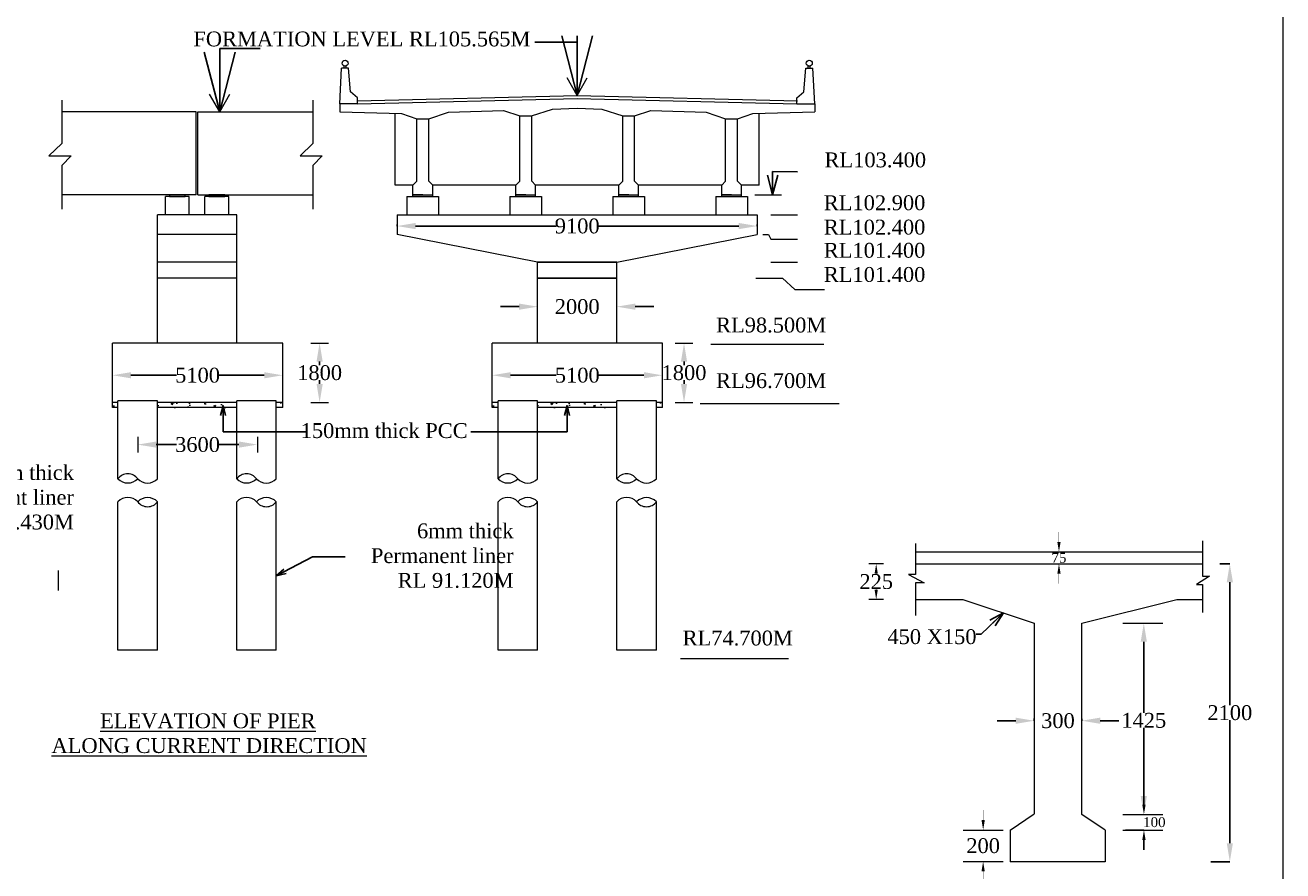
# Model space of a CAD drawing. Header units: millimetres. Extents: x -20950785 to 43207042, y -3207472 to 3168443.
# Tile 36 of 89: x 9388089 to 9451609, y -1155073 to -1112383. Entities that reach past the tile are written whole.
import ezdxf

# ---------------------------------------------------------------- set-up
doc = ezdxf.new("R2010")
doc.units = ezdxf.units.MM
doc.header["$LTSCALE"] = 60
doc.header["$MEASUREMENT"] = 0
doc.linetypes.add('DOT2', pattern=[0.125, 0, -0.125])
doc.styles.add('style1', font='txt.shx', dxfattribs={"height": 1})
doc.dimstyles.get("Standard").update_dxf_attribs({"dimtxt": 400, "dimasz": 215, "dimexe": 0.18, "dimexo": 0.0625, "dimgap": 0.09, "dimtad": 0, "dimtih": 1, "dimtoh": 1, "dimdec": 0, "dimzin": 4, "dimdsep": 46, "dimtxsty": 'Standard', "dimblk": 'OPEN90', "dimcen": 0, "dimadec": 0, "dimazin": 1, "dimtfac": 1, "dimtdec": 0, "dimtix": 1, "dimtofl": 0, "dimtmove": 0, "dimatfit": 3, "dimldrblk": 'OPEN30', "dimfxl": 1, "dimtolj": 1, "dimtzin": 0, "dimarcsym": 0})

# ---------------------------------------------------------------- blocks, each defined once
blk = doc.blocks.new('*D314')
at = {"color": 0, "linetype": 'Continuous', "lineweight": -2, "transparency": 16777216}
for p, q in [((9444594, -1151725), (9444594, -1151225)), ((9444594, -1152225), (9444594, -1152225)), ((9443661, -1153013), (9444594, -1153013)), ((9444594, -1153513), (9444594, -1154013))]:
    blk.add_line(p, q, dxfattribs=at)
for points in [[(9444511, -1151725), (9444678, -1151725), (9444594, -1152225)], [(9444511, -1153513), (9444678, -1153513), (9444594, -1153013)]]:
    blk.add_solid(points, dxfattribs=at)
at = {"layer": 'Defpoints', "color": 0, "linetype": 'Continuous', "lineweight": -2, "transparency": 16777216}
for p in [(9444594, -1152225), (9444594, -1152225), (9443661, -1153013)]:
    blk.add_point(p, dxfattribs=at)
at = {"color": 0, "linetype": 'Continuous', "lineweight": 9, "transparency": 16777216, "insert": (9444594, -1152619), "char_height": 500, "attachment_point": 5}
blk.add_mtext('\\A1;{\\fTimes New Roman|b0|i0|c0|p18;\\H0.5x;           \\H2x;100}', dxfattribs=at)
blk = doc.blocks.new('*D315')
at = {"color": 0, "linetype": 'Continuous', "lineweight": -2, "transparency": 16777216}
for p, q in [((9444587, -1142573), (9444587, -1142573)), ((9444587, -1143508), (9444587, -1147098)), ((9444587, -1151290), (9444587, -1147861)), ((9444587, -1152225), (9444587, -1152225))]:
    blk.add_line(p, q, dxfattribs=at)
for points in [[(9444431, -1143508), (9444743, -1143508), (9444587, -1142573)], [(9444431, -1151290), (9444743, -1151290), (9444587, -1152225)]]:
    blk.add_solid(points, dxfattribs=at)
at = {"layer": 'Defpoints', "color": 0, "linetype": 'Continuous', "lineweight": -2, "transparency": 16777216}
for p in [(9444587, -1142573), (9444587, -1142573), (9444587, -1152225)]:
    blk.add_point(p, dxfattribs=at)
at = {"color": 0, "linetype": 'Continuous', "lineweight": 9, "transparency": 16777216, "insert": (9444587, -1147480), "char_height": 500, "attachment_point": 5}
blk.add_mtext('\\A1;{\\fTimes New Roman|b0|i0|c0|p18;\\H1.5x;1425}', dxfattribs=at)
blk = doc.blocks.new('*D334')
at = {"color": 0, "linetype": 'Continuous', "lineweight": -2, "transparency": 16777216}
for p, q in [((9438116, -1147496), (9437181, -1147496)), ((9439051, -1147387), (9439051, -1147496)), ((9441451, -1147399), (9441451, -1147496)), ((9442386, -1147496), (9443321, -1147496))]:
    blk.add_line(p, q, dxfattribs=at)
for points in [[(9438116, -1147340), (9438116, -1147652), (9439051, -1147496)], [(9442386, -1147340), (9442386, -1147652), (9441451, -1147496)]]:
    blk.add_solid(points, dxfattribs=at)
at = {"layer": 'Defpoints', "color": 0, "linetype": 'Continuous', "lineweight": -2, "transparency": 16777216}
for p in [(9439051, -1147387), (9441451, -1147399), (9441451, -1147496)]:
    blk.add_point(p, dxfattribs=at)
at = {"color": 0, "linetype": 'Continuous', "lineweight": 9, "transparency": 16777216, "insert": (9440251, -1147496), "char_height": 500, "attachment_point": 5}
blk.add_mtext('\\A1;{\\fTimes New Roman|b0|i0|c0|p18;\\H1.5x;300}', dxfattribs=at)
blk = doc.blocks.new('*D328')
at = {"color": 0, "linetype": 'Continuous', "lineweight": -2, "transparency": 16777216}
for p, q in [((9402961, -1128431), (9402961, -1128431)), ((9402961, -1129366), (9402961, -1129549)), ((9402961, -1130495), (9402961, -1130312)), ((9402961, -1131430), (9402961, -1131430))]:
    blk.add_line(p, q, dxfattribs=at)
for points in [[(9402805, -1129366), (9403117, -1129366), (9402961, -1128431)], [(9402805, -1130495), (9403117, -1130495), (9402961, -1131430)]]:
    blk.add_solid(points, dxfattribs=at)
at = {"layer": 'Defpoints', "color": 0, "linetype": 'Continuous', "lineweight": -2, "transparency": 16777216}
for p in [(9402961, -1128431), (9402961, -1131430), (9402961, -1131430)]:
    blk.add_point(p, dxfattribs=at)
at = {"color": 0, "linetype": 'Continuous', "lineweight": 9, "transparency": 16777216, "insert": (9402961, -1129931), "char_height": 500, "attachment_point": 5}
blk.add_mtext('\\A1;{\\fTimes New Roman|b0|i0|c0|p18;\\H1.5x;1800}', dxfattribs=at)
blk = doc.blocks.new('*D329')
at = {"color": 0, "linetype": 'Continuous', "lineweight": -2, "transparency": 16777216}
for p, q in [((9411674, -1130056), (9411674, -1130056)), ((9412609, -1130056), (9414912, -1130056)), ((9419337, -1130056), (9417034, -1130056)), ((9420272, -1130056), (9420272, -1130056))]:
    blk.add_line(p, q, dxfattribs=at)
for points in [[(9412609, -1129900), (9412609, -1130212), (9411674, -1130056)], [(9419337, -1129900), (9419337, -1130212), (9420272, -1130056)]]:
    blk.add_solid(points, dxfattribs=at)
at = {"layer": 'Defpoints', "color": 0, "linetype": 'Continuous', "lineweight": -2, "transparency": 16777216}
for p in [(9411674, -1130056), (9420272, -1130056), (9420272, -1130056)]:
    blk.add_point(p, dxfattribs=at)
at = {"color": 0, "linetype": 'Continuous', "lineweight": 9, "transparency": 16777216, "insert": (9415973, -1130056), "char_height": 500, "attachment_point": 5}
blk.add_mtext('\\A1;{\\fTimes New Roman|b0|i0|c0|p18;\\H1.5x;5100}', dxfattribs=at)
blk = doc.blocks.new('*D332')
at = {"color": 0, "linetype": 'Continuous', "lineweight": -2, "transparency": 16777216}
for p, q in [((9392499, -1130056), (9392499, -1130056)), ((9393434, -1130056), (9395736, -1130056)), ((9400161, -1130056), (9397859, -1130056)), ((9401096, -1130056), (9401096, -1130056))]:
    blk.add_line(p, q, dxfattribs=at)
for points in [[(9393434, -1129900), (9393434, -1130212), (9392499, -1130056)], [(9400161, -1129900), (9400161, -1130212), (9401096, -1130056)]]:
    blk.add_solid(points, dxfattribs=at)
at = {"layer": 'Defpoints', "color": 0, "linetype": 'Continuous', "lineweight": -2, "transparency": 16777216}
for p in [(9392499, -1130056), (9401096, -1130056), (9401096, -1130056)]:
    blk.add_point(p, dxfattribs=at)
at = {"color": 0, "linetype": 'Continuous', "lineweight": 9, "transparency": 16777216, "insert": (9396797, -1130056), "char_height": 500, "attachment_point": 5}
blk.add_mtext('\\A1;{\\fTimes New Roman|b0|i0|c0|p18;\\H1.5x;5100}', dxfattribs=at)
blk = doc.blocks.new('*D325')
at = {"color": 0, "linetype": 'Continuous', "lineweight": -2, "transparency": 16777216}
for p, q in [((9421365, -1128430), (9421365, -1128430)), ((9421365, -1129365), (9421365, -1129548)), ((9421365, -1130494), (9421365, -1130311)), ((9421365, -1131429), (9421365, -1131429))]:
    blk.add_line(p, q, dxfattribs=at)
for points in [[(9421209, -1129365), (9421521, -1129365), (9421365, -1128430)], [(9421209, -1130494), (9421521, -1130494), (9421365, -1131429)]]:
    blk.add_solid(points, dxfattribs=at)
at = {"layer": 'Defpoints', "color": 0, "linetype": 'Continuous', "lineweight": -2, "transparency": 16777216}
for p in [(9421365, -1128430), (9421365, -1131429), (9421365, -1131429)]:
    blk.add_point(p, dxfattribs=at)
at = {"color": 0, "linetype": 'Continuous', "lineweight": 9, "transparency": 16777216, "insert": (9421365, -1129929), "char_height": 500, "attachment_point": 5}
blk.add_mtext('\\A1;{\\fTimes New Roman|b0|i0|c0|p18;\\H1.5x;1800}', dxfattribs=at)
blk = doc.blocks.new('*D344')
at = {"color": 0, "linetype": 'Continuous', "lineweight": -2, "transparency": 16777216}
for p, q in [((9406873, -1122451), (9406873, -1122524)), ((9407808, -1122524), (9414904, -1122524)), ((9424132, -1122524), (9417036, -1122524)), ((9425067, -1122451), (9425067, -1122524))]:
    blk.add_line(p, q, dxfattribs=at)
for points in [[(9407808, -1122368), (9407808, -1122680), (9406873, -1122524)], [(9424132, -1122368), (9424132, -1122680), (9425067, -1122524)]]:
    blk.add_solid(points, dxfattribs=at)
at = {"layer": 'Defpoints', "color": 0, "linetype": 'Continuous', "lineweight": -2, "transparency": 16777216}
for p in [(9406873, -1122451), (9425067, -1122451), (9425067, -1122524)]:
    blk.add_point(p, dxfattribs=at)
at = {"color": 0, "linetype": 'Continuous', "lineweight": 9, "transparency": 16777216, "insert": (9415970, -1122524), "char_height": 500, "attachment_point": 5}
blk.add_mtext('\\A1;{\\fTimes New Roman|b0|i0|c0|p18;\\H1.5x;9100}', dxfattribs=at)
blk = doc.blocks.new('*D345')
at = {"color": 0, "linetype": 'Continuous', "lineweight": -2, "transparency": 16777216}
for p, q in [((9413036, -1126593), (9412101, -1126593)), ((9413971, -1126593), (9413971, -1126593)), ((9417969, -1126577), (9417969, -1126593)), ((9418904, -1126593), (9419839, -1126593))]:
    blk.add_line(p, q, dxfattribs=at)
for points in [[(9413036, -1126437), (9413036, -1126749), (9413971, -1126593)], [(9418904, -1126437), (9418904, -1126749), (9417969, -1126593)]]:
    blk.add_solid(points, dxfattribs=at)
at = {"layer": 'Defpoints', "color": 0, "linetype": 'Continuous', "lineweight": -2, "transparency": 16777216}
for p in [(9413971, -1126593), (9417969, -1126577), (9417969, -1126593)]:
    blk.add_point(p, dxfattribs=at)
at = {"color": 0, "linetype": 'Continuous', "lineweight": 9, "transparency": 16777216, "insert": (9415970, -1126593), "char_height": 500, "attachment_point": 5}
blk.add_mtext('\\A1;{\\fTimes New Roman|b0|i0|c0|p18;\\H1.5x;2000}', dxfattribs=at)
blk = doc.blocks.new('*D352')
at = {"color": 0, "linetype": 'DOT2', "lineweight": -2, "ltscale": 2, "transparency": 16777216}
for p, q in [((9440302, -1138473), (9440302, -1137973)), ((9440302, -1138973), (9440302, -1138973)), ((9440302, -1139573), (9440302, -1139573)), ((9440302, -1140073), (9440302, -1140573))]:
    blk.add_line(p, q, dxfattribs=at)
for points in [[(9440219, -1138473), (9440386, -1138473), (9440302, -1138973)], [(9440219, -1140073), (9440386, -1140073), (9440302, -1139573)]]:
    blk.add_solid(points, dxfattribs=at)
at = {"layer": 'Defpoints', "color": 0, "linetype": 'DOT2', "lineweight": -2, "ltscale": 2, "transparency": 16777216}
for p in [(9440302, -1138973), (9440302, -1138973), (9440302, -1139573)]:
    blk.add_point(p, dxfattribs=at)
at = {"color": 0, "linetype": 'DOT2', "lineweight": 9, "ltscale": 2, "transparency": 16777216, "insert": (9440302, -1139273), "char_height": 500, "attachment_point": 5}
blk.add_mtext('\\A1;{\\fTimes New Roman|b0|i0|c0|p18;75}', dxfattribs=at)
blk = doc.blocks.new('*D353')
at = {"color": 0, "linetype": 'DOT2', "lineweight": -2, "ltscale": 2, "transparency": 16777216}
for p, q in [((9436473, -1152513), (9436473, -1152013)), ((9436473, -1153013), (9436473, -1153013)), ((9436473, -1154601), (9436473, -1154601)), ((9436473, -1155101), (9436473, -1155601))]:
    blk.add_line(p, q, dxfattribs=at)
for points in [[(9436389, -1152513), (9436556, -1152513), (9436473, -1153013)], [(9436389, -1155101), (9436556, -1155101), (9436473, -1154601)]]:
    blk.add_solid(points, dxfattribs=at)
at = {"layer": 'Defpoints', "color": 0, "linetype": 'DOT2', "lineweight": -2, "ltscale": 2, "transparency": 16777216}
for p in [(9436473, -1153013), (9436473, -1154601), (9436473, -1154601)]:
    blk.add_point(p, dxfattribs=at)
at = {"color": 0, "linetype": 'DOT2', "lineweight": 9, "ltscale": 2, "transparency": 16777216, "insert": (9436473, -1153807), "char_height": 500, "attachment_point": 5}
blk.add_mtext('\\A1;{\\fTimes New Roman|b0|i0|c0|p18;\\H1.5x;200}', dxfattribs=at)
blk = doc.blocks.new('*D326')
at = {"color": 0, "linetype": 'DOT2', "lineweight": -2, "ltscale": 2, "transparency": 16777216}
for p, q in [((9430927, -1139573), (9431071, -1139573)), ((9431071, -1140073), (9431071, -1140091)), ((9430927, -1141373), (9431071, -1141373)), ((9431071, -1140873), (9431071, -1140854))]:
    blk.add_line(p, q, dxfattribs=at)
for points in [[(9430987, -1140073), (9431154, -1140073), (9431071, -1139573)], [(9430987, -1140873), (9431154, -1140873), (9431071, -1141373)]]:
    blk.add_solid(points, dxfattribs=at)
at = {"layer": 'Defpoints', "color": 0, "linetype": 'DOT2', "lineweight": -2, "ltscale": 2, "transparency": 16777216}
for p in [(9430927, -1139573), (9431071, -1139573), (9430927, -1141373)]:
    blk.add_point(p, dxfattribs=at)
at = {"color": 0, "linetype": 'DOT2', "lineweight": 9, "ltscale": 2, "transparency": 16777216, "insert": (9431071, -1140473), "char_height": 500, "attachment_point": 5}
blk.add_mtext('\\A1;{\\fTimes New Roman|b0|i0|c0|p18;\\H1.5x;225}', dxfattribs=at)
blk = doc.blocks.new('*D327')
at = {"color": 0, "linetype": 'Continuous', "lineweight": -2, "transparency": 16777216}
for p, q in [((9393773, -1133556), (9393773, -1133556)), ((9394708, -1133556), (9395730, -1133556)), ((9398883, -1133556), (9397861, -1133556)), ((9399818, -1133556), (9399818, -1133555))]:
    blk.add_line(p, q, dxfattribs=at)
for points in [[(9394708, -1133400), (9394708, -1133711), (9393773, -1133556)], [(9398883, -1133400), (9398883, -1133711), (9399818, -1133556)]]:
    blk.add_solid(points, dxfattribs=at)
at = {"layer": 'Defpoints', "color": 0, "linetype": 'Continuous', "lineweight": -2, "transparency": 16777216}
for p in [(9393773, -1133555), (9399818, -1133556), (9399818, -1133556)]:
    blk.add_point(p, dxfattribs=at)
at = {"color": 0, "linetype": 'Continuous', "lineweight": 9, "transparency": 16777216, "insert": (9396795, -1133556), "char_height": 500, "attachment_point": 5}
blk.add_mtext('\\A1;{\\fTimes New Roman|b0|i0|c0|p18;\\H1.5x;3600}', dxfattribs=at)
blk = doc.blocks.new('*D316')
at = {"color": 0, "linetype": 'Continuous', "lineweight": -2, "transparency": 16777216}
for p, q in [((9448424, -1139573), (9448931, -1139573)), ((9448931, -1140508), (9448931, -1146711)), ((9448931, -1153678), (9448931, -1147474)), ((9447975, -1154613), (9448931, -1154613))]:
    blk.add_line(p, q, dxfattribs=at)
for points in [[(9448775, -1140508), (9449087, -1140508), (9448931, -1139573)], [(9448775, -1153678), (9449087, -1153678), (9448931, -1154613)]]:
    blk.add_solid(points, dxfattribs=at)
at = {"layer": 'Defpoints', "color": 0, "linetype": 'Continuous', "lineweight": -2, "transparency": 16777216}
for p in [(9448424, -1139573), (9448931, -1139573), (9447975, -1154613)]:
    blk.add_point(p, dxfattribs=at)
at = {"color": 0, "linetype": 'Continuous', "lineweight": 9, "transparency": 16777216, "insert": (9448931, -1147093), "char_height": 500, "attachment_point": 5}
blk.add_mtext('\\A1;{\\fTimes New Roman|b0|i0|c0|p18;\\H1.5x;2100}', dxfattribs=at)

msp = doc.modelspace()

# ---------------------------------------------------------------- hatches: boundary and pattern name
at = {"linetype": 'Continuous', "lineweight": 9}
h = msp.add_hatch(color=256, dxfattribs=at)
h.dxf.hatch_style = 1
h.paths.add_polyline_path([(9396172, -1120951.9), (9396172, -1121031.9), (9395372.2, -1121031.9), (9395372.2, -1120951.9)])
h = msp.add_hatch(color=256, dxfattribs=at)
h.dxf.hatch_style = 1
h.paths.add_polyline_path([(9398171.4, -1120951.9), (9398171.4, -1121031.9), (9397371.6, -1121031.9), (9397371.6, -1120951.9)])
h = msp.add_hatch(color=256, dxfattribs=at)
h.dxf.hatch_style = 1
h.paths.add_polyline_path([(9408172.5, -1121029.9), (9408172.5, -1120951.9), (9407672.6, -1120951.9), (9407672.6, -1121029.9)])
h.paths.add_polyline_path([(9408172.5, -1121029.9), (9408672.3, -1121029.9), (9408672.3, -1120951.9), (9408172.5, -1120951.9)])
h = msp.add_hatch(color=256, dxfattribs=at)
h.dxf.hatch_style = 1
h.paths.add_polyline_path([(9413370.9, -1121029.9), (9413370.9, -1120951.9), (9412871, -1120951.9), (9412871, -1121029.9)])
h.paths.add_polyline_path([(9413370.9, -1121029.9), (9413870.7, -1121029.9), (9413870.7, -1120951.9), (9413370.9, -1120951.9)])
h = msp.add_hatch(color=256, dxfattribs=at)
h.dxf.hatch_style = 1
h.paths.add_polyline_path([(9413370.9, -1121029.9), (9413370.9, -1120951.9), (9412871, -1120951.9), (9412871, -1121029.9)])
h.paths.add_polyline_path([(9413370.9, -1121029.9), (9413870.7, -1121029.9), (9413870.7, -1120951.9), (9413370.9, -1120951.9)])
h = msp.add_hatch(color=256, dxfattribs=at)
h.dxf.hatch_style = 1
h.paths.add_polyline_path([(9418569.3, -1121029.9), (9418569.3, -1120951.9), (9418069.5, -1120951.9), (9418069.5, -1121029.9)])
h.paths.add_polyline_path([(9418569.3, -1121029.9), (9419069.2, -1121029.9), (9419069.2, -1120951.9), (9418569.3, -1120951.9)])
h = msp.add_hatch(color=256, dxfattribs=at)
h.dxf.hatch_style = 1
h.paths.add_polyline_path([(9418569.3, -1121029.9), (9418569.3, -1120951.9), (9418069.5, -1120951.9), (9418069.5, -1121029.9)])
h.paths.add_polyline_path([(9418569.3, -1121029.9), (9419069.2, -1121029.9), (9419069.2, -1120951.9), (9418569.3, -1120951.9)])
h = msp.add_hatch(color=256, dxfattribs=at)
h.dxf.hatch_style = 1
h.paths.add_polyline_path([(9423767.7, -1121029.9), (9423767.7, -1120951.9), (9423267.9, -1120951.9), (9423267.9, -1121029.9)])
h.paths.add_polyline_path([(9423767.7, -1121029.9), (9424267.6, -1121029.9), (9424267.6, -1120951.9), (9423767.7, -1120951.9)])
h = msp.add_hatch(color=256, dxfattribs=at)
h.dxf.hatch_style = 1
h.paths.add_polyline_path([(9423767.7, -1121029.9), (9423767.7, -1120951.9), (9423267.9, -1120951.9), (9423267.9, -1121029.9)])
h.paths.add_polyline_path([(9423767.7, -1121029.9), (9424267.6, -1121029.9), (9424267.6, -1120951.9), (9423767.7, -1120951.9)])
at = {"linetype": 'Continuous', "lineweight": 9, "ltscale": 2}
h = msp.add_hatch(dxfattribs=at)
h.set_pattern_fill('AR-CONC', color=256, scale=150)
h.set_pattern_definition([(50, (1355565, 0), (1075.89027, -94.1282), [112.5, -1237.5]), (355, (1355565, 0), (-208.127, 1128.2882), [90, -990]), (100.451444, (1355654.6, -7.8), (867.76327, 1034.15999), [95.61029, -1051.71317]), (46.1842, (1355565, 300), (1600.862, -248.27892), [168.75, -1856.25]), (96.635635, (1355698.4, 279.3), (1401.99292, 1461.1779), [143.4155, -1577.57064]), (351.184164, (1355565, 300), (1401.99292, 1461.1779), [135, -1485]), (21, (1355715, 225), (895.36058, -603.92834), [112.5, -1237.5]), (326, (1355715, 225), (364.973, 1087.72507), [90, -990]), (71.451445, (1355789.6, 174.7), (1260.33357, 483.79673), [95.61029, -1051.71317]), (37.5, (1355564.96, 0), (18.239783, 499.34078), [0, -978, 0, -1005, 0, -993.75]), (7.5, (1355564.96, 0), (394.604306, 591.617568), [0, -573, 0, -955.5, 0, -378.75]), (327.5, (1355230.46, 0), (800.733654, -33.832308), [0, -375, 0, -1170, 0, -1552.5]), (317.5, (1355080.46, 0), (874.779254, 150.157473), [0, -487.5, 0, -777, 0, -1102.5])])
h.paths.add_polyline_path([(9392773, -1131430.2), (9392498.6, -1131430.2), (9392498.6, -1131680.2), (9392773, -1131680.2)])
h.paths.add_polyline_path([(9398771.2, -1131430.2), (9394772.4, -1131430.2), (9394772.4, -1131680.2), (9398771.2, -1131680.2)])
h.paths.add_polyline_path([(9401096, -1131430.2), (9400770.6, -1131430.2), (9400770.6, -1131680.2), (9401096, -1131680.2)])
h = msp.add_hatch(dxfattribs=at)
h.set_pattern_fill('AR-CONC', color=256, scale=150)
h.set_pattern_definition([(50, (1374740.8, 0), (1075.89027, -94.1282), [112.5, -1237.5]), (355, (1374740.8, 0), (-208.127, 1128.2882), [90, -990]), (100.451444, (1374830.5, -7.8), (867.76327, 1034.15999), [95.61029, -1051.71317]), (46.1842, (1374740.8, 300), (1600.862, -248.27892), [168.75, -1856.25]), (96.635635, (1374874.2, 279.3), (1401.99292, 1461.1779), [143.4155, -1577.57064]), (351.184164, (1374740.8, 300), (1401.99292, 1461.1779), [135, -1485]), (21, (1374890.8, 225), (895.36058, -603.92834), [112.5, -1237.5]), (326, (1374890.8, 225), (364.973, 1087.72507), [90, -990]), (71.451445, (1374965.4, 174.7), (1260.33357, 483.79673), [95.61029, -1051.71317]), (37.5, (1374740.83, 0), (18.239783, 499.34078), [0, -978, 0, -1005, 0, -993.75]), (7.5, (1374740.8, 0), (394.604306, 591.617568), [0, -573, 0, -955.5, 0, -378.75]), (327.5, (1374406.33, 0), (800.733654, -33.832308), [0, -375, 0, -1170, 0, -1552.5]), (317.5, (1374256.3, 0), (874.779254, 150.157473), [0, -487.5, 0, -777, 0, -1102.5])])
h.paths.add_polyline_path([(9411948.9, -1131430.2), (9411674.5, -1131430.2), (9411674.5, -1131680.2), (9411948.9, -1131680.2)])
h.paths.add_polyline_path([(9417947.1, -1131430.2), (9413948.3, -1131430.2), (9413948.3, -1131680.2), (9417947.1, -1131680.2)])
h.paths.add_polyline_path([(9420271.9, -1131430.2), (9419946.5, -1131430.2), (9419946.5, -1131680.2), (9420271.9, -1131680.2)])

# ---------------------------------------------------------------- linework, layer by layer
at = {"linetype": 'Continuous', "lineweight": 9}
for p, q in [((9451604.5, -1102972.3, -6141.1), (9451604.5, -1169539.9, -6141.1)), ((9403973.7, -1116353.3), (9404073.7, -1114553.8)), ((9404423.6, -1114553.8), (9404073.7, -1114553.8)), ((9404198.7, -1114553.8), (9404198.7, -1114445.4)), ((9404298.6, -1114553.8), (9404298.6, -1114445.4)), ((9404523.6, -1115753.4), (9404423.6, -1114553.8)), ((9427416.6, -1115753.4), (9427516.6, -1114553.8)), ((9427516.6, -1114553.8), (9427866.5, -1114553.8)), ((9427641.6, -1114553.8), (9427641.6, -1114445.4)), ((9427741.5, -1114553.8), (9427741.5, -1114445.4)), ((9427966.5, -1116353.3), (9427866.5, -1114553.8)), ((9415970.1, -1115927.4), (9415460.8, -1115048.8)), ((9415970.1, -1115927.4), (9416479.4, -1115048.8)), ((9397913, -1116753.1), (9397403.7, -1115874.6)), ((9397913, -1116753.1), (9398422.3, -1115874.6)), ((9404873.5, -1116053.4), (9404523.6, -1115753.4)), ((9427066.7, -1116053.4), (9427416.6, -1115753.4)), ((9389944.9, -1116177), (9389944.9, -1118362.4)), ((9402624.2, -1116177), (9402624.2, -1118362.4)), ((9404873.5, -1116353.3), (9403973.7, -1116353.3)), ((9404873.5, -1116353.3), (9404873.5, -1116053.4)), ((9427066.7, -1116353.3), (9427066.7, -1116053.4)), ((9427066.7, -1116353.3), (9427966.5, -1116353.3)), ((9396731.8, -1116753.1), (9389944.9, -1116753.1)), ((9396731.8, -1120951.9), (9396731.8, -1116753.1)), ((9396811.8, -1120951.9), (9396811.8, -1116753.1)), ((9396811.8, -1116753.1), (9402624.2, -1116753.1)), ((9403973.7, -1116753.1), (9407100.4, -1116849.2)), ((9406772.9, -1120452), (9406772.9, -1116839.1)), ((9407872.5, -1120252.1), (9407872.5, -1117106.6)), ((9407874.2, -1117107.1), (9408474, -1117107.1)), ((9408472.4, -1120252.1), (9408472.4, -1117107.1)), ((9413068.3, -1116966.2), (9413668.1, -1116966.2)), ((9413071, -1120252.1), (9413071, -1116966.2)), ((9413670.8, -1120252.1), (9413670.8, -1116965.4)), ((9418269.4, -1120252.1), (9418269.4, -1116964.7)), ((9418272.1, -1116965.6), (9418871.9, -1116965.6)), ((9418869.2, -1120252.1), (9418869.2, -1116965.6)), ((9423467.8, -1120252.1), (9423467.8, -1117105.5)), ((9423467.8, -1117105.5), (9424067.6, -1117105.5)), ((9424067.6, -1120252.1), (9424067.6, -1117105.5)), ((9424842.3, -1116847.2), (9427966.5, -1116753.1)), ((9425167.3, -1120452), (9425167.3, -1116837.5)), ((9389944.9, -1118362.4), (9389291.1, -1118986.9)), ((9402624.2, -1118362.4), (9401970.4, -1118986.9)), ((9389291.1, -1118986.9), (9390415.7, -1118986.9)), ((9390415.7, -1118986.9), (9389944.9, -1119460.8)), ((9401970.4, -1118986.9), (9403095.1, -1118986.9)), ((9403095.1, -1118986.9), (9402624.2, -1119460.8)), ((9389944.9, -1119460.8), (9389944.9, -1121668.4)), ((9402624.2, -1119460.8), (9402624.2, -1121668.4)), ((9407672.6, -1120452), (9406772.9, -1120452)), ((9407672.6, -1120452), (9407872.5, -1120252.1)), ((9407672.6, -1120951.9), (9407672.6, -1120452)), ((9408472.4, -1120252.1), (9408672.3, -1120452)), ((9408672.3, -1120951.9), (9408672.3, -1120452)), ((9412871, -1120452), (9408672.3, -1120452)), ((9412871, -1120452), (9413071, -1120252.1)), ((9412871, -1120951.9), (9412871, -1120452)), ((9413670.8, -1120252.1), (9413870.7, -1120452)), ((9413870.7, -1120951.9), (9413870.7, -1120452)), ((9418069.5, -1120452), (9413870.7, -1120452)), ((9418069.5, -1120452), (9418269.4, -1120252.1)), ((9418069.5, -1120951.9), (9418069.5, -1120452)), ((9418869.2, -1120252.1), (9419069.2, -1120452)), ((9419069.2, -1120951.9), (9419069.2, -1120452)), ((9423267.9, -1120452), (9419069.2, -1120452)), ((9423267.9, -1120452), (9423467.8, -1120252.1)), ((9423267.9, -1120951.9), (9423267.9, -1120452)), ((9424067.6, -1120252.1), (9424267.6, -1120452)), ((9424267.6, -1120951.9), (9424267.6, -1120452)), ((9425167.3, -1120452), (9424267.6, -1120452)), ((9396731.8, -1120951.9), (9389944.9, -1120951.9)), ((9395172.3, -1121951.6), (9395172.3, -1121031.9)), ((9396371.9, -1121951.6), (9396371.9, -1121031.9)), ((9396811.8, -1120951.9), (9402624.2, -1120951.9)), ((9397171.7, -1121951.6), (9397171.7, -1121031.9)), ((9398371.3, -1121951.6), (9398371.3, -1121031.9)), ((9407672.6, -1121029.9), (9407672.6, -1120951.9)), ((9408172.5, -1120951.9), (9407672.6, -1120951.9)), ((9407672.6, -1120951.9), (9408672.3, -1120951.9)), ((9408672.3, -1121029.9), (9408672.3, -1120951.9)), ((9412871, -1121029.9), (9412871, -1120951.9)), ((9412871, -1121029.9), (9412871, -1120951.9)), ((9413370.9, -1120951.9), (9412871, -1120951.9)), ((9412871, -1120951.9), (9413870.7, -1120951.9)), ((9413870.7, -1121029.9), (9413870.7, -1120951.9)), ((9413870.7, -1121029.9), (9413870.7, -1120951.9)), ((9418069.5, -1121029.9), (9418069.5, -1120951.9)), ((9418069.5, -1121029.9), (9418069.5, -1120951.9)), ((9418569.3, -1120951.9), (9418069.5, -1120951.9)), ((9418069.5, -1120951.9), (9419069.2, -1120951.9)), ((9419069.2, -1121029.9), (9419069.2, -1120951.9)), ((9419069.2, -1121029.9), (9419069.2, -1120951.9)), ((9423267.9, -1121029.9), (9423267.9, -1120951.9)), ((9423267.9, -1121029.9), (9423267.9, -1120951.9)), ((9423767.7, -1120951.9), (9423267.9, -1120951.9)), ((9423267.9, -1120951.9), (9424267.6, -1120951.9)), ((9424267.6, -1121029.9), (9424267.6, -1120951.9)), ((9424267.6, -1121029.9), (9424267.6, -1120951.9)), ((9424942, -1120951.9), (9426288.3, -1120951.9)), ((9394772.4, -1128431.2), (9394772.4, -1121951.6)), ((9398771.2, -1128431.2), (9398771.2, -1121951.6)), ((9425741.7, -1121951.6), (9427088.1, -1121951.6)), ((9413970.7, -1124350.8), (9406872.8, -1122951.3)), ((9417969.5, -1124350.8), (9425067.3, -1122951.3)), ((9425351.1, -1122951.3), (9425634.9, -1122951.3)), ((9425634.9, -1122951.3), (9425741.7, -1123181.2)), ((9425741.7, -1123181.2), (9427088.1, -1123181.2)), ((9413970.7, -1128431.2), (9413970.7, -1124350.8)), ((9417969.5, -1128431.2), (9417969.5, -1124350.8)), ((9425741.7, -1124350.8), (9427088.1, -1124350.8)), ((9425000.2, -1125150.6), (9426346.6, -1125150.6)), ((9426346.6, -1125150.6), (9426960.9, -1125724.1)), ((9426960.9, -1125724.1), (9428452.6, -1125724.1)), ((9401096, -1128431.2), (9392498.6, -1128431.2)), ((9392498.6, -1131680.2), (9392498.6, -1128431.2)), ((9401096, -1131680.2), (9401096, -1128431.2)), ((9402519.2, -1128431.2), (9403403.4, -1128431.2)), ((9420271.9, -1128431.2), (9411674.5, -1128431.2)), ((9411674.5, -1131680.2), (9411674.5, -1128431.2)), ((9420271.9, -1131680.2), (9420271.9, -1128431.2)), ((9420922.9, -1128429.6), (9421807.2, -1128429.6)), ((9422714.4, -1128492.1), (9428428, -1128492.1)), ((9392773, -1131430.2), (9392498.6, -1131430.2)), ((9392773, -1131680.2), (9392498.6, -1131680.2)), ((9394772.4, -1131355.2), (9392773, -1131355.2)), ((9392773, -1135284.7), (9392773, -1131355.2)), ((9394772.4, -1135284.7), (9394772.4, -1131355.2)), ((9398771.2, -1131430.2), (9394772.4, -1131430.2)), ((9398771.2, -1131680.2), (9394772.4, -1131680.2)), ((9400770.6, -1131355.2), (9398771.2, -1131355.2)), ((9398771.2, -1135284.7), (9398771.2, -1131355.2)), ((9400770.6, -1135284.7), (9400770.6, -1131355.2)), ((9401096, -1131430.2), (9400770.6, -1131430.2)), ((9401096, -1131680.2), (9400770.6, -1131680.2)), ((9402519.2, -1131430.2), (9403403.4, -1131430.2)), ((9411971.3, -1131430.2), (9411674.5, -1131430.2)), ((9411948.9, -1131430.2), (9411674.5, -1131430.2)), ((9411948.9, -1131680.2), (9411674.5, -1131680.2)), ((9411971.3, -1135284.7), (9411971.3, -1131355.2)), ((9413970.7, -1131355.2), (9411971.3, -1131355.2)), ((9417947.1, -1131430.2), (9413948.3, -1131430.2)), ((9413970.7, -1135284.7), (9413970.7, -1131355.2)), ((9417969.5, -1131430.2), (9413970.7, -1131430.2)), ((9417969.5, -1131680.2), (9413970.7, -1131680.2)), ((9417969.5, -1135284.7), (9417969.5, -1131355.2)), ((9419968.9, -1131355.2), (9417969.5, -1131355.2)), ((9420271.9, -1131430.2), (9419946.5, -1131430.2)), ((9419968.9, -1135284.7), (9419968.9, -1131355.2)), ((9420271.9, -1131430.2), (9419968.9, -1131430.2)), ((9420271.9, -1131680.2), (9419968.9, -1131680.2)), ((9420922.9, -1131428.7), (9421807.2, -1131428.7)), ((9422173.2, -1131480.4), (9429196.3, -1131480.4)), ((9392773, -1143925.1), (9392773, -1136441)), ((9394772.4, -1143925.1), (9394772.4, -1136441)), ((9398771.2, -1143925.1), (9398771.2, -1136441)), ((9400770.6, -1143925.1), (9400770.6, -1136441)), ((9411971.3, -1143925.1), (9411971.3, -1136441)), ((9413970.7, -1143925.1), (9413970.7, -1136441)), ((9417969.5, -1143925.1), (9417969.5, -1136441)), ((9419968.9, -1143925.1), (9419968.9, -1136441)), ((9433057.7, -1138540.6), (9433057.7, -1140121.2)), ((9447546.7, -1138408), (9447546.7, -1140197.7)), ((9433057.7, -1138972.9), (9447546.7, -1138972.9)), ((9389773.9, -1140913.8), (9389773.9, -1139914.1)), ((9433057.7, -1140121.2), (9432699.6, -1140121.2)), ((9432699.6, -1140121.2), (9433486, -1140537.8)), ((9433057.7, -1139572.9), (9447546.7, -1139572.9)), ((9433057.7, -1140537.8), (9433057.7, -1141426.1)), ((9433486, -1140537.8), (9433057.7, -1140537.8)), ((9447904.7, -1140197.7), (9447243.5, -1140614.4)), ((9447243.5, -1140614.4), (9447546.7, -1140614.4)), ((9447546.7, -1140197.7), (9447904.7, -1140197.7)), ((9447546.7, -1140614.4), (9447546.7, -1141372.9)), ((9433057.7, -1141426.1), (9433057.7, -1142190.1)), ((9446251, -1141372.9), (9447546.7, -1141372.9)), ((9447546.7, -1141372.9), (9447546.7, -1142032.3)), ((9439051, -1142572.9), (9439051, -1152200.8)), ((9441451, -1152224.6), (9441451, -1142572.9)), ((9443533, -1142572.9), (9445547.3, -1142572.9)), ((9394772.4, -1143925.1), (9392773, -1143925.1)), ((9394772.4, -1143925.1), (9392773, -1143925.1)), ((9400770.6, -1143925.1), (9398771.2, -1143925.1)), ((9400770.6, -1143925.1), (9398771.2, -1143925.1)), ((9413970.7, -1143925.1), (9411971.3, -1143925.1)), ((9413970.7, -1143925.1), (9411971.3, -1143925.1)), ((9419968.9, -1143925.1), (9417969.5, -1143925.1)), ((9419968.9, -1143925.1), (9417969.5, -1143925.1)), ((9421190.5, -1144356.9), (9426634, -1144356.9)), ((9437833.2, -1153012.7), (9439051, -1152200.8)), ((9442633.2, -1153012.7), (9441451, -1152224.6)), ((9443533, -1152224.6), (9445547.3, -1152224.6)), ((9435465.6, -1153012.7), (9437479.9, -1153012.7)), ((9437833.2, -1153012.7), (9437833.2, -1154612.7)), ((9442633.2, -1153012.7), (9442633.2, -1154612.7)), ((9443533.2, -1153012.7), (9445547.5, -1153012.7)), ((9435465.8, -1154600.8), (9437480.1, -1154600.8)), ((9440233.2, -1154612.7), (9437833.2, -1154612.7)), ((9442633.2, -1154612.7), (9440233.2, -1154612.7))]:
    msp.add_line(p, q, dxfattribs=at)
at = {"linetype": 'Continuous', "lineweight": 9, "ltscale": 1000}
for p, q in [((9403973.7, -1116353.3), (9403973.7, -1116753.1)), ((9427966.5, -1116353.3), (9427966.5, -1116753.1)), ((9407372.7, -1121029.9), (9407372.7, -1121951.6)), ((9407372.7, -1121029.9), (9407372.7, -1121951.6)), ((9408972.2, -1121029.9), (9408972.2, -1121951.6)), ((9408972.2, -1121029.9), (9408972.2, -1121951.6)), ((9412571.1, -1121029.9), (9412571.1, -1121951.6)), ((9412571.1, -1121029.9), (9412571.1, -1121951.6)), ((9414170.6, -1121029.9), (9414170.6, -1121951.6)), ((9414170.6, -1121029.9), (9414170.6, -1121951.6)), ((9417769.6, -1121029.9), (9417769.6, -1121951.6)), ((9417769.6, -1121029.9), (9417769.6, -1121951.6)), ((9419369.1, -1121029.9), (9419369.1, -1121951.6)), ((9419369.1, -1121029.9), (9419369.1, -1121951.6)), ((9422968, -1121029.9), (9422968, -1121951.6)), ((9422968, -1121029.9), (9422968, -1121951.6)), ((9424567.5, -1121029.9), (9424567.5, -1121951.6)), ((9424567.5, -1121029.9), (9424567.5, -1121951.6)), ((9406872.8, -1121951.6), (9406872.8, -1122951.3)), ((9425067.3, -1121951.6), (9425067.3, -1122951.3))]:
    msp.add_line(p, q, dxfattribs=at)
at = {"linetype": 'Continuous', "lineweight": 9, "ltscale": 100}
for p, q in [((9396371.9, -1121031.9), (9395172.3, -1121031.9)), ((9398371.3, -1121031.9), (9397171.7, -1121031.9)), ((9398771.2, -1121951.6), (9394772.4, -1121951.6)), ((9398771.2, -1122951.3), (9394772.4, -1122951.3)), ((9398771.2, -1124350.8), (9394772.4, -1124350.8)), ((9417969.5, -1124350.8), (9413970.7, -1124350.8)), ((9398771.2, -1125150.6), (9394772.4, -1125150.6)), ((9417969.5, -1125150.6), (9413970.7, -1125150.6)), ((9398796.7, -1128431.2), (9394797.9, -1128431.2)), ((9417972.6, -1128431.2), (9413973.8, -1128431.2))]:
    msp.add_line(p, q, dxfattribs=at)
at = {"linetype": 'Continuous', "lineweight": 9, "ltscale": 5000}
for p, q in [((9407372.7, -1121029.9), (9408972.2, -1121029.9)), ((9407672.6, -1120951.9), (9408672.3, -1120951.9)), ((9412571.1, -1121029.9), (9414170.6, -1121029.9)), ((9412871, -1120951.9), (9413870.7, -1120951.9)), ((9412871, -1120951.9), (9413870.7, -1120951.9)), ((9417769.6, -1121029.9), (9419369.1, -1121029.9)), ((9418069.5, -1120951.9), (9419069.2, -1120951.9)), ((9418069.5, -1120951.9), (9419069.2, -1120951.9)), ((9422968, -1121029.9), (9424567.5, -1121029.9)), ((9423267.9, -1120951.9), (9424267.6, -1120951.9)), ((9423267.9, -1120951.9), (9424267.6, -1120951.9)), ((9406872.8, -1121951.6), (9425067.3, -1121951.6)), ((9413970.7, -1124350.8), (9417969.5, -1124350.8)), ((9413970.7, -1125150.6), (9417969.5, -1125150.6))]:
    msp.add_line(p, q, dxfattribs=at)
at = {"linetype": 'Continuous', "lineweight": 9, "ltscale": 2}
for p, q in [((9393772.7, -1133164.9), (9393772.7, -1133946.7)), ((9399818, -1133164.9), (9399818, -1133946.7)), ((9431440.3, -1139572.9), (9430701.1, -1139572.9)), ((9431440.3, -1141372.9), (9430701.1, -1141372.9))]:
    msp.add_line(p, q, dxfattribs=at)
at = {"linetype": 'Continuous', "lineweight": 9}
for points in [[(9404873.5, -1116203.3), (9415970.1, -1115927.4), (9427091.6, -1116203.9)], [(9404873.5, -1116353.3), (9415970.1, -1116077.4), (9427066.7, -1116353.3)], [(9412244, -1116691.5), (9413068.3, -1116966.2), (9413668.1, -1116966.2), (9414720.3, -1116615.5)], [(9414720.3, -1116615.5), (9415970.1, -1116577.2), (9417221.2, -1116615.3)], [(9417221.2, -1116615.3), (9418272.1, -1116965.6), (9418871.9, -1116965.6), (9419696.7, -1116690.6)], [(9407100.4, -1116849.2), (9407874.2, -1117107.1), (9408474, -1117107.1), (9409465.4, -1116776.7)], [(9409465.4, -1116776.7), (9412244, -1116691.5)], [(9419696.7, -1116690.6), (9422477.2, -1116775.3)], [(9422477.2, -1116775.3), (9423467.8, -1117105.5), (9424067.6, -1117105.5), (9424842.3, -1116847.2)], [(9433057.7, -1141372.9), (9435451, -1141372.9), (9439051, -1142572.9)], [(9441451, -1142572.9), (9446251, -1141372.9)]]:
    msp.add_lwpolyline(points, dxfattribs=at)
for points in [[(9396172, -1120951.9), (9395372.2, -1120951.9), (9395372.2, -1121031.9), (9396172, -1121031.9)], [(9398171.4, -1120951.9), (9397371.6, -1120951.9), (9397371.6, -1121031.9), (9398171.4, -1121031.9)]]:
    msp.add_lwpolyline(points, close=True, dxfattribs=at)
for centre in [(9404248.6, -1114302.1), (9427691.6, -1114302.1)]:
    msp.add_circle(centre, 151.8, dxfattribs=at)
for centre, radius, start, end in [((9393272.9, -1135655.8), 622.6, 36.594843, 143.405157), ((9399271, -1135655.8), 622.6, 36.594843, 143.405157), ((9412471.2, -1135655.8), 622.6, 36.594843, 143.405157), ((9418469.3, -1135655.8), 622.6, 36.594843, 143.405157), ((9393272.9, -1134794.3), 700.2, 224.45077, 315.54923), ((9394272.6, -1134809.2), 689.9, 223.567373, 316.432627), ((9399271, -1134794.3), 700.2, 224.45077, 315.54923), ((9400270.7, -1134809.2), 689.9, 223.567373, 316.432627), ((9412471.2, -1134794.3), 700.2, 224.45077, 315.54923), ((9413470.9, -1134809.2), 689.9, 223.567373, 316.432627), ((9418469.3, -1134794.3), 700.2, 224.45077, 315.54923), ((9419469, -1134809.2), 689.9, 223.567373, 316.432627), ((9393272.9, -1136916.4), 689.9, 43.567374, 136.432626), ((9394272.6, -1136931.3), 700.2, 44.45077, 135.54923), ((9399271, -1136916.4), 689.9, 43.567374, 136.432626), ((9400270.7, -1136931.3), 700.2, 44.45077, 135.54923), ((9412471.2, -1136916.4), 689.9, 43.567374, 136.432626), ((9413470.9, -1136931.3), 700.2, 44.45077, 135.54923), ((9418469.3, -1136916.4), 689.9, 43.567374, 136.432626), ((9419469, -1136931.3), 700.2, 44.45077, 135.54923), ((9394272.6, -1136069.8), 622.6, 216.594843, 323.405157), ((9400270.7, -1136069.8), 622.6, 216.594843, 323.405157), ((9413470.9, -1136069.8), 622.6, 216.594843, 323.405157), ((9419469, -1136069.8), 622.6, 216.594843, 323.405157)]:
    msp.add_arc(centre, radius, start, end, dxfattribs=at)

# ---------------------------------------------------------------- texts
for s, insert, char_height, attachment_point in [('{\\fTimes New Roman|b0|i0|c0|p18;FORMATION LEVEL RL105.565M }', (9413607.8, -1113086.8), 750, 6), ('{\\fVerdana|b0|i0|c0|p34; \\fTimes New Roman|b0|i0|c0|p18;\\H1.5x;450 X150}', (9431419.8, -1143257), 500, 4)]:
    msp.add_mtext(s, dxfattribs=dict(at, insert=insert, char_height=char_height, attachment_point=attachment_point))
at = {"linetype": 'Continuous', "lineweight": 9, "attachment_point": 1, "style": 'style1'}
for s, insert, char_height, width in [('{\\fTimes New Roman|b0|i0|c0|p18;\\H0.7236x;RL103.400  \\H1.38197x;                 }', (9428461.6, -1118808.4), 1036.486, 1111.769), ('{\\fTimes New Roman|b0|i0|c0|p18;\\H0.7236x;RL102.900\\H1.38197x;                 }', (9428425.2, -1120973), 1036.486, 1111.769), ('{\\fTimes New Roman|b0|i0|c0|p18;\\H0.7236x;RL102.400  \\H1.38199x;                    }', (9428425.2, -1122202.6), 1036.486, 4922.325), ('{\\fTimes New Roman|b0|i0|c0|p18;\\H0.7236x;RL98.500M\\H1.38197x;                 }', (9422981.4, -1127145.8), 1036.486, 1111.769), ('{\\fTimes New Roman|b0|i0|c0|p18;\\H0.7236x;RL96.700M\\H1.38197x;                 }', (9422981.4, -1129950.3), 1036.486, 1111.769), ('{\\fTimes New Roman|b0|i0|c0|p18;\\H0.7236x;RL74.700M\\H1.38197x;                 }', (9421293.4, -1142946.4), 1036.486, 1111.769), ('\\pi6024.46095;{\\fTimes New Roman|b0|i0|c0|p18;\\LELEVATION OF PIER \\P\\pi3569.25186;ALONG CURRENT DIRECTION  }', (9385850.9, -1147123.6), 750, 22678.698)]:
    msp.add_mtext(s, dxfattribs=dict(at, insert=insert, char_height=char_height, width=width))
at = {"linetype": 'Continuous', "lineweight": 9, "char_height": 1036.486, "attachment_point": 1, "style": 'style1'}
for s, insert in [('{\\fTimes New Roman|b0|i0|c0|p18;\\H0.7236x;RL101.400\\H1.38199x;                     }', (9428425.2, -1123372.2)), ('{\\fTimes New Roman|b0|i0|c0|p18;\\H0.7236x;RL101.400    \\H1.38197x;                     }', (9428425.2, -1124593.4))]:
    msp.add_mtext(s, dxfattribs=dict(at, insert=insert))
at = {"linetype": 'Continuous', "lineweight": 9, "char_height": 750, "width": 8975.682, "attachment_point": 6}
for s, insert in [('{\\fTimes New Roman|b0|i0|c0|p18;150mm thick PCC}', (9410438.6, -1132854)), ('{\\fTimes New Roman|b0|i0|c0|p18;6mm thick Permanent liner \\PRL 94.430M}', (9390554.6, -1136222.6)), ('{\\fTimes New Roman|b0|i0|c0|p18;6mm thick Permanent liner \\PRL 91.120M}', (9412756.4, -1139168.7))]:
    msp.add_mtext(s, dxfattribs=dict(at, insert=insert))
at = {"linetype": 'Continuous', "insert": (8030285.9, -1147123.6), "char_height": 750, "width": 22678.698, "attachment_point": 1, "style": 'style1'}
msp.add_mtext('\\pi6024.46095;{\\fTimes New Roman|b0|i0|c0|p18;\\LELEVATION OF PIER \\P\\pi3569.25186;ALONG CURRENT DIRECTION  }', dxfattribs=at)

# ---------------------------------------------------------------- dimensions: what is measured, and where the dimension line sits
at = {"linetype": 'Continuous', "lineweight": 9}
for base, p1, p2, text, picture, middle in [((9425067.3, -1122524), (9406872.8, -1122451.4), (9425067.3, -1122451.4), '{\\fTimes New Roman|b0|i0|c0|p18;\\H1.5x;9100}', '*D344', (9415970.1, -1122524)), ((9417969.5, -1126592.9), (9413970.7, -1126592.9), (9417969.5, -1126577.4), '{\\fTimes New Roman|b0|i0|c0|p18;\\H1.5x;2000}', '*D345', (9415970.1, -1126592.9)), ((9401096, -1130055.7), (9392498.6, -1130055.7), (9401096, -1130055.7), '{\\fTimes New Roman|b0|i0|c0|p18;\\H1.5x;5100}', '*D332', (9396797.3, -1130055.7)), ((9420271.9, -1130055.7), (9411674.5, -1130055.7), (9420271.9, -1130055.7), '{\\fTimes New Roman|b0|i0|c0|p18;\\H1.5x;5100}', '*D329', (9415973.2, -1130055.7)), ((9399818, -1133555.7), (9393772.7, -1133555.5), (9399818, -1133555.7), '{\\fTimes New Roman|b0|i0|c0|p18;\\H1.5x;3600}', '*D327', (9396795.4, -1133555.7)), ((9441451, -1147496), (9439051, -1147386.8), (9441451, -1147398.7), '{\\fTimes New Roman|b0|i0|c0|p18;\\H1.5x;300}', '*D334', (9440251, -1147496))]:
    dim = msp.add_linear_dim(base=base, p1=p1, p2=p2, text=text, dimstyle='Standard', override={"dimtxt": 500, "dimasz": 935, "dimfxl": 300}, dxfattribs=at)
    dim.commit()
    dim.dimension.update_dxf_attribs({"geometry": picture, "text_midpoint": middle})
for base, p1, p2, text, picture, middle in [((9402961.3, -1131430.2), (9402961.3, -1128431.2), (9402961.3, -1131430.2), '{\\fTimes New Roman|b0|i0|c0|p18;\\H1.5x;1800}', '*D328', (9402961.3, -1129930.7)), ((9421365, -1131428.7), (9421365, -1128429.6), (9421365, -1131428.7), '{\\fTimes New Roman|b0|i0|c0|p18;\\H1.5x;1800}', '*D325', (9421365, -1129929.2)), ((9448931.1, -1139572.9), (9447975.3, -1154612.7), (9448424.3, -1139572.9), '{\\fTimes New Roman|b0|i0|c0|p18;\\H1.5x;2100}', '*D316', (9448931.1, -1147092.8))]:
    dim = msp.add_linear_dim(base=base, p1=p1, p2=p2, angle=90, text=text, dimstyle='Standard', override={"dimtxt": 500, "dimasz": 935, "dimfxl": 300}, dxfattribs=at)
    dim.commit()
    dim.dimension.update_dxf_attribs({"geometry": picture, "text_midpoint": middle})
at = {"linetype": 'DOT2', "lineweight": 9, "ltscale": 2}
for base, p1, p2, text, picture, middle in [((9440302.2, -1138972.9), (9440302.2, -1139572.9), (9440302.2, -1138972.9), '{\\fTimes New Roman|b0|i0|c0|p18;75}', '*D352', (9440302.2, -1139272.9)), ((9431070.5, -1139572.9), (9430926.6, -1141372.9), (9430926.6, -1139572.9), '{\\fTimes New Roman|b0|i0|c0|p18;\\H1.5x;225}', '*D326', (9431070.5, -1140472.9)), ((9436472.8, -1154600.8), (9436472.8, -1153012.7), (9436472.8, -1154600.8), '{\\fTimes New Roman|b0|i0|c0|p18;\\H1.5x;200}', '*D353', (9436472.8, -1153806.7))]:
    dim = msp.add_linear_dim(base=base, p1=p1, p2=p2, angle=90, text=text, dimstyle='Standard', override={"dimtxt": 500, "dimasz": 500, "dimfxl": 300}, dxfattribs=at)
    dim.commit()
    dim.dimension.update_dxf_attribs({"geometry": picture, "text_midpoint": middle})
at = {"linetype": 'Continuous', "lineweight": 9}
for base, p1, p2, text, override, picture, middle in [((9444586.9, -1142572.9), (9444586.9, -1152224.6), (9444586.9, -1142572.9), '{\\fTimes New Roman|b0|i0|c0|p18;\\H1.5x;1425}', {"dimtxt": 500, "dimasz": 935, "dimfxl": 300}, '*D315', (9444586.9, -1147479.8)), ((9444594.3, -1152224.6), (9443661, -1153012.7), (9444594.3, -1152224.6), '{\\fTimes New Roman|b0|i0|c0|p18;\\H0.5x;           \\H2x;100}', {"dimtxt": 500, "dimasz": 500, "dimfxl": 300}, '*D314', (9444594.3, -1152618.6))]:
    dim = msp.add_linear_dim(base=base, p1=p1, p2=p2, angle=90, text=text, dimstyle='Standard', override=override, dxfattribs=at)
    dim.commit()
    dim.dimension.update_dxf_attribs({"geometry": picture, "text_midpoint": middle, "dimtype": 160})

# ---------------------------------------------------------------- leaders
for points, override in [([(9415970.1, -1115927.4), (9415970.1, -1113244.6), (9413833, -1113244.6)], {"dimtxt": 500, "dimasz": 3000, "dimfxl": 300}), ([(9397913, -1116753.1), (9397913, -1113555.2), (9399954.1, -1113555.2)], {"dimtxt": 500, "dimasz": 3000, "dimfxl": 300}), ([(9425836.9, -1120951.9), (9425836.9, -1119765.4), (9427097.9, -1119786.6)], {"dimtxt": 1000, "dimasz": 1000, "dimfxl": 300}), ([(9437492.5, -1142053.4), (9436366.4, -1143117.3), (9436120.1, -1143117.3)], {"dimtxt": 500, "dimasz": 750, "dimfxl": 300})]:
    msp.add_leader(points, dimstyle='Standard', override=override, dxfattribs=at)
at = {"linetype": 'Continuous', "lineweight": 9, "ltscale": 2}
for points in [[(9398086, -1131589.8), (9398086, -1132911.4), (9402267.3, -1132911.4)], [(9415456.2, -1131589.8), (9415456.2, -1132911.4), (9410604.2, -1132911.4)], [(9400770.6, -1140183), (9402598.9, -1139226.1), (9404245.1, -1139226.1)]]:
    msp.add_leader(points, dimstyle='Standard', override={"dimtxt": 500, "dimasz": 500, "dimfxl": 300}, dxfattribs=at)

doc.saveas('drawing.dxf')
